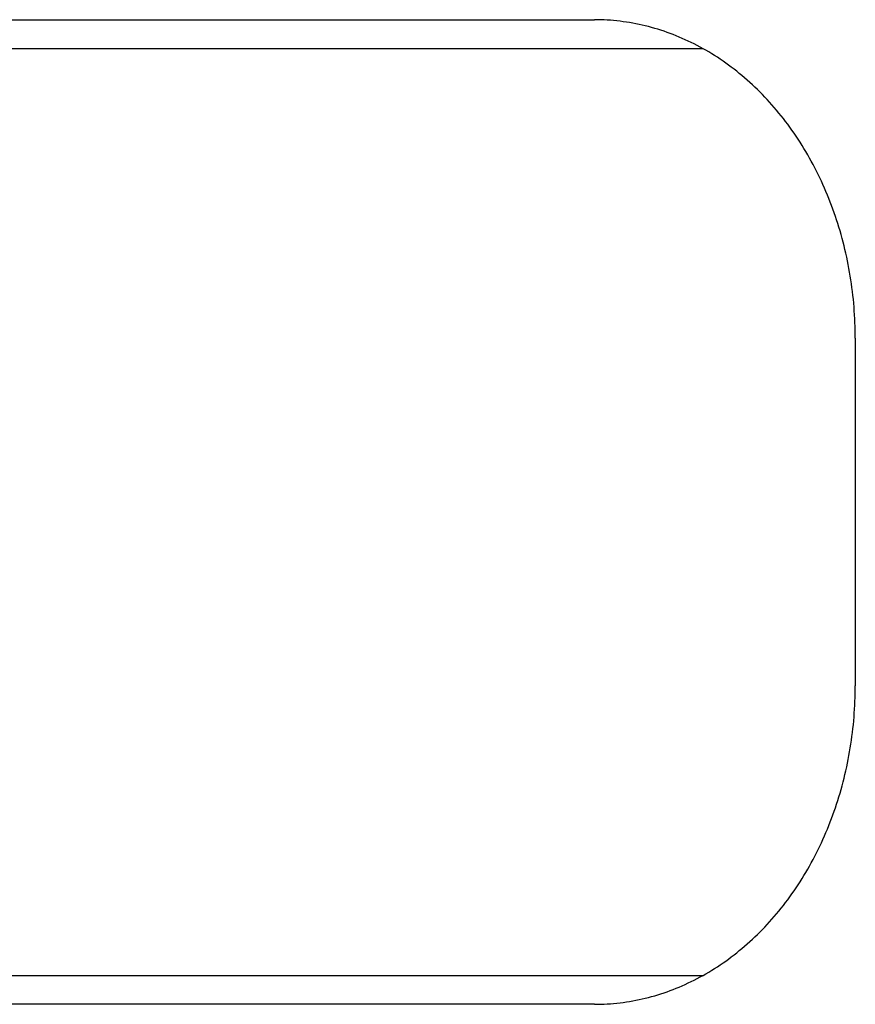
# Model space of a CAD drawing. Extents: x 668 to 3164, y 1007 to 2724.
# Tile 79 of 152: x 2856 to 2871, y 1742 to 1759. Entities that reach past the tile are written whole.
import ezdxf

# ---------------------------------------------------------------- set-up
doc = ezdxf.new("R2010")
doc.units = 0
doc.layers.add('KF_GRAVIS_12_REAR', color=7, linetype='CONTINUOUS')

# ---------------------------------------------------------------- blocks, each defined once
blk = doc.blocks.new('KF_GRAVIS_12_REAR')
at = {"layer": 'KF_GRAVIS_12_REAR'}
for p, q in [((-167.84101, -494.5), (-155.26367, -494.5)), ((-153.38676, -495), (-176.39817, -495)), ((-150.75833, -500), (-150.75833, -506)), ((-176.39817, -511), (-153.38676, -511)), ((-155.26367, -511.5), (-173.4975, -511.5))]:
    blk.add_line(p, q, dxfattribs=at)
for points in [[(-150.758, -500, 0), (-150.759, -499.933, 0), (-150.76, -499.865, 0), (-150.761, -499.798, 0), (-150.764, -499.73, 0), (-150.767, -499.663, 0), (-150.771, -499.595, 0), (-150.775, -499.528, 0), (-150.78, -499.461, 0), (-150.786, -499.394, 0), (-150.792, -499.327, 0), (-150.799, -499.26, 0), (-150.807, -499.193, 0), (-150.816, -499.126, 0), (-150.825, -499.06, 0), (-150.834, -498.993, 0), (-150.845, -498.927, 0), (-150.856, -498.861, 0), (-150.868, -498.795, 0), (-150.88, -498.729, 0), (-150.893, -498.664, 0), (-150.907, -498.598, 0), (-150.922, -498.533, 0), (-150.937, -498.468, 0), (-150.952, -498.403, 0), (-150.969, -498.339, 0), (-150.986, -498.275, 0), (-151.003, -498.211, 0), (-151.022, -498.147, 0), (-151.041, -498.084, 0), (-151.06, -498.021, 0), (-151.08, -497.958, 0), (-151.101, -497.895, 0), (-151.123, -497.833, 0), (-151.145, -497.771, 0), (-151.168, -497.71, 0), (-151.191, -497.648, 0), (-151.215, -497.588, 0), (-151.239, -497.527, 0), (-151.265, -497.467, 0), (-151.29, -497.407, 0), (-151.317, -497.348, 0), (-151.344, -497.289, 0), (-151.371, -497.231, 0), (-151.399, -497.172, 0), (-151.428, -497.115, 0), (-151.457, -497.058, 0), (-151.487, -497.001, 0), (-151.518, -496.944, 0), (-151.549, -496.888, 0), (-151.58, -496.833, 0), (-151.612, -496.778, 0), (-151.645, -496.724, 0), (-151.678, -496.67, 0), (-151.712, -496.616, 0), (-151.746, -496.563, 0), (-151.781, -496.511, 0), (-151.816, -496.459, 0), (-151.852, -496.408, 0), (-151.889, -496.357, 0), (-151.925, -496.306, 0), (-151.963, -496.257, 0), (-152.001, -496.208, 0), (-152.039, -496.159, 0), (-152.078, -496.111, 0), (-152.117, -496.063, 0), (-152.157, -496.017, 0), (-152.197, -495.97, 0), (-152.238, -495.925, 0), (-152.279, -495.88, 0), (-152.321, -495.835, 0), (-152.363, -495.792, 0), (-152.406, -495.748, 0), (-152.448, -495.706, 0), (-152.492, -495.664, 0), (-152.536, -495.623, 0), (-152.58, -495.582, 0), (-152.624, -495.542, 0), (-152.669, -495.503, 0), (-152.715, -495.465, 0), (-152.761, -495.427, 0), (-152.807, -495.39, 0), (-152.853, -495.353, 0), (-152.9, -495.318, 0), (-152.947, -495.282, 0), (-152.995, -495.248, 0), (-153.043, -495.215, 0), (-153.091, -495.182, 0), (-153.14, -495.149, 0), (-153.189, -495.118, 0), (-153.238, -495.087, 0), (-153.288, -495.057, 0), (-153.337, -495.028, 0), (-153.388, -495, 0), (-153.438, -494.972, 0), (-153.489, -494.945, 0), (-153.54, -494.919, 0), (-153.591, -494.893, 0), (-153.642, -494.869, 0), (-153.694, -494.845, 0), (-153.746, -494.822, 0), (-153.798, -494.799, 0), (-153.85, -494.778, 0), (-153.903, -494.757, 0), (-153.956, -494.737, 0), (-154.009, -494.718, 0), (-154.062, -494.699, 0), (-154.115, -494.682, 0), (-154.169, -494.665, 0), (-154.223, -494.649, 0), (-154.277, -494.634, 0), (-154.331, -494.619, 0), (-154.385, -494.606, 0), (-154.439, -494.593, 0), (-154.493, -494.581, 0), (-154.548, -494.57, 0), (-154.603, -494.56, 0), (-154.657, -494.55, 0), (-154.712, -494.541, 0), (-154.767, -494.534, 0), (-154.822, -494.526, 0), (-154.877, -494.52, 0), (-154.932, -494.515, 0), (-154.987, -494.51, 0), (-155.043, -494.507, 0), (-155.098, -494.504, 0), (-155.153, -494.502, 0), (-155.208, -494.5, 0), (-155.264, -494.5, 0)], [(-155.264, -511.5, 0), (-155.208, -511.5, 0), (-155.153, -511.498, 0), (-155.098, -511.496, 0), (-155.043, -511.493, 0), (-154.987, -511.49, 0), (-154.932, -511.485, 0), (-154.877, -511.48, 0), (-154.822, -511.474, 0), (-154.767, -511.466, 0), (-154.712, -511.459, 0), (-154.657, -511.45, 0), (-154.603, -511.44, 0), (-154.548, -511.43, 0), (-154.493, -511.419, 0), (-154.439, -511.407, 0), (-154.385, -511.394, 0), (-154.331, -511.381, 0), (-154.277, -511.366, 0), (-154.223, -511.351, 0), (-154.169, -511.335, 0), (-154.115, -511.318, 0), (-154.062, -511.301, 0), (-154.009, -511.282, 0), (-153.956, -511.263, 0), (-153.903, -511.243, 0), (-153.85, -511.222, 0), (-153.798, -511.201, 0), (-153.746, -511.178, 0), (-153.694, -511.155, 0), (-153.642, -511.131, 0), (-153.591, -511.107, 0), (-153.54, -511.081, 0), (-153.489, -511.055, 0), (-153.438, -511.028, 0), (-153.388, -511, 0), (-153.337, -510.972, 0), (-153.288, -510.943, 0), (-153.238, -510.913, 0), (-153.189, -510.882, 0), (-153.14, -510.851, 0), (-153.091, -510.818, 0), (-153.043, -510.785, 0), (-152.995, -510.752, 0), (-152.947, -510.718, 0), (-152.9, -510.682, 0), (-152.853, -510.647, 0), (-152.807, -510.61, 0), (-152.761, -510.573, 0), (-152.715, -510.535, 0), (-152.669, -510.497, 0), (-152.624, -510.458, 0), (-152.58, -510.418, 0), (-152.536, -510.377, 0), (-152.492, -510.336, 0), (-152.448, -510.294, 0), (-152.406, -510.252, 0), (-152.363, -510.208, 0), (-152.321, -510.165, 0), (-152.279, -510.12, 0), (-152.238, -510.075, 0), (-152.197, -510.03, 0), (-152.157, -509.983, 0), (-152.117, -509.937, 0), (-152.078, -509.889, 0), (-152.039, -509.841, 0), (-152.001, -509.792, 0), (-151.963, -509.743, 0), (-151.925, -509.694, 0), (-151.889, -509.643, 0), (-151.852, -509.592, 0), (-151.816, -509.541, 0), (-151.781, -509.489, 0), (-151.746, -509.437, 0), (-151.712, -509.384, 0), (-151.678, -509.33, 0), (-151.645, -509.276, 0), (-151.612, -509.222, 0), (-151.58, -509.167, 0), (-151.549, -509.112, 0), (-151.518, -509.056, 0), (-151.487, -508.999, 0), (-151.457, -508.942, 0), (-151.428, -508.885, 0), (-151.399, -508.828, 0), (-151.371, -508.769, 0), (-151.344, -508.711, 0), (-151.317, -508.652, 0), (-151.29, -508.593, 0), (-151.265, -508.533, 0), (-151.239, -508.473, 0), (-151.215, -508.412, 0), (-151.191, -508.352, 0), (-151.168, -508.29, 0), (-151.145, -508.229, 0), (-151.123, -508.167, 0), (-151.101, -508.105, 0), (-151.08, -508.042, 0), (-151.06, -507.979, 0), (-151.041, -507.916, 0), (-151.022, -507.853, 0), (-151.003, -507.789, 0), (-150.986, -507.725, 0), (-150.969, -507.661, 0), (-150.952, -507.597, 0), (-150.937, -507.532, 0), (-150.922, -507.467, 0), (-150.907, -507.402, 0), (-150.893, -507.336, 0), (-150.88, -507.271, 0), (-150.868, -507.205, 0), (-150.856, -507.139, 0), (-150.845, -507.073, 0), (-150.834, -507.007, 0), (-150.825, -506.94, 0), (-150.816, -506.874, 0), (-150.807, -506.807, 0), (-150.799, -506.74, 0), (-150.792, -506.673, 0), (-150.786, -506.606, 0), (-150.78, -506.539, 0), (-150.775, -506.472, 0), (-150.771, -506.405, 0), (-150.767, -506.337, 0), (-150.764, -506.27, 0), (-150.761, -506.202, 0), (-150.76, -506.135, 0), (-150.759, -506.067, 0), (-150.758, -506, 0)]]:
    blk.add_polyline3d(points, dxfattribs=at)

msp = doc.modelspace()

# ---------------------------------------------------------------- block references
at = {"layer": 'KF_GRAVIS_12_REAR'}
msp.add_blockref('KF_GRAVIS_12_REAR', (3021.439, 2253.101), dxfattribs=at)

doc.saveas('drawing.dxf')
